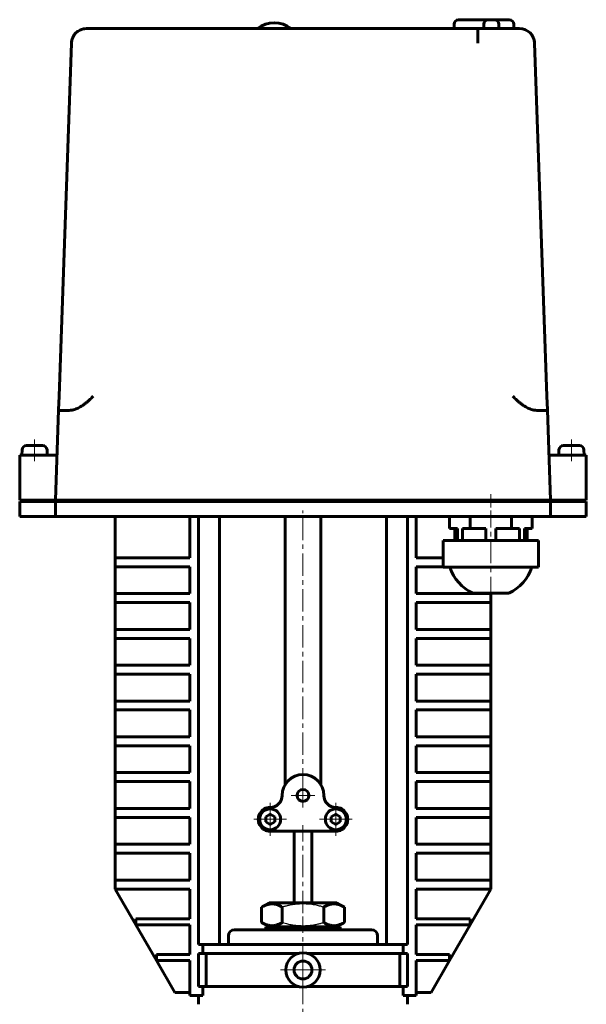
# Model space of a CAD drawing. Header units: millimetres. Extents: x -202 to 202, y -343 to 343.
# Tile 3 of 3: x -95 to 95, y 13 to 343. Entities that reach past the tile are written whole.
import ezdxf

# ---------------------------------------------------------------- set-up
doc = ezdxf.new("R2010")
doc.units = ezdxf.units.MM
for name, pattern in [('K5LT-1', [0]), ('K5LT_AXLED', [12, 7.5, -1.5, 1.5, -1.5]), ('K5LT_BASIC', [0])]:
    doc.linetypes.add(name, pattern=pattern)
doc.layers.add('Системный слой (1)', color=7, linetype='Continuous', true_color=0x6c6c6c)

# ---------------------------------------------------------------- blocks, each defined once
blk = doc.blocks.new('U33')
at = {"layer": 'Системный слой (1)', "color": 143, "linetype": 'K5LT_BASIC', "lineweight": 60, "true_color": 0x33acca}
for p, q in [((72.65, 340), (73.54, 339.92)), ((73.54, 339.92), (74.4, 339.69)), ((74.4, 339.69), (75.2, 339.3)), ((77.38, 336.63), (77.52, 336.16)), ((77.52, 336.16), (77.61, 335.67)), ((77.61, 335.67), (77.65, 335.17))]:
    blk.add_line(p, q, dxfattribs=at)
blk = doc.blocks.new('U34')
at = {"layer": 'Системный слой (1)', "color": 143, "linetype": 'K5LT_BASIC', "lineweight": 60, "true_color": 0x33acca}
for p, q in [((-74.74, 339.54), (-74.86, 339.49)), ((-74.62, 339.6), (-74.74, 339.54)), ((-74.5, 339.65), (-74.62, 339.6)), ((-77.61, 335.65), (-77.65, 335.17)), ((-77.53, 336.11), (-77.61, 335.65)), ((-77.4, 336.57), (-77.53, 336.11))]:
    blk.add_line(p, q, dxfattribs=at)
blk = doc.blocks.new('U35')
at = {"layer": 'Системный слой (1)', "color": 143, "linetype": 'K5LT_BASIC', "lineweight": 60, "true_color": 0x33acca}
for p, q in [((-73.28, 339.96), (-73.9, 339.84)), ((-72.65, 340), (-73.28, 339.96)), ((-77.38, 336.64), (-77.39, 336.62)), ((-77.39, 336.62), (-77.39, 336.59)), ((-76.16, 338.57), (-76.46, 338.24)), ((-75.82, 338.87), (-76.16, 338.57)), ((-75.46, 339.14), (-75.82, 338.87)), ((-73.9, 339.84), (-74.5, 339.65)), ((-77.39, 336.59), (-77.4, 336.57))]:
    blk.add_line(p, q, dxfattribs=at)
blk = doc.blocks.new('U40')
at = {"layer": 'Системный слой (1)', "color": 30, "linetype": 'K5LT_AXLED', "lineweight": 18, "true_color": 0xff8000}
for q in [(-11, 80.5), (-16.5, 75), (-5.5, 75), (-11, 69.5)]:
    blk.add_line((-11, 75), q, dxfattribs=at)
blk = doc.blocks.new('U41')
at = {"layer": 'Системный слой (1)', "color": 30, "linetype": 'K5LT_AXLED', "lineweight": 18, "true_color": 0xff8000}
for q in [(0, 32.25), (-7.75, 24.5), (7.75, 24.5), (0, 16.75)]:
    blk.add_line((0, 24.5), q, dxfattribs=at)
blk = doc.blocks.new('U42')
at = {"layer": 'Системный слой (1)', "color": 30, "linetype": 'K5LT_AXLED', "lineweight": 18, "true_color": 0xff8000}
for q in [(0, 87), (-4, 83), (4, 83), (0, 79)]:
    blk.add_line((0, 83), q, dxfattribs=at)
blk = doc.blocks.new('U43')
at = {"layer": 'Системный слой (1)', "color": 30, "linetype": 'K5LT_AXLED', "lineweight": 18, "true_color": 0xff8000}
for q in [(11, 80.5), (5.5, 75), (16.5, 75), (11, 69.5)]:
    blk.add_line((11, 75), q, dxfattribs=at)

msp = doc.modelspace()

# ---------------------------------------------------------------- linework, layer by layer
at = {"layer": 'Системный слой (1)', "color": 143, "linetype": 'K5LT_BASIC', "lineweight": 60, "true_color": 0x33acca}
for p, q in [((-58.58, 340), (-72.65, 340)), ((-58.58, 340), (-60.65, 340)), ((-58.58, 340), (58.58, 340)), ((50.65, 340), (50.65, 341.5)), ((52.15, 343), (59.15, 343)), ((72.65, 340), (58.58, 340)), ((59.15, 343), (62.15, 343)), ((60.65, 340), (60.65, 341.5)), ((62.15, 343), (64.15, 343)), ((64.15, 343), (67.15, 343)), ((65.65, 340), (65.65, 341.5)), ((67.15, 343), (69.15, 343)), ((70.65, 340), (70.65, 341.5)), ((-77.65, 335.17), (-81.78, 216.83)), ((81.78, 216.83), (77.65, 335.17)), ((-81.94, 212.27), (-81.78, 216.83)), ((81.94, 212.27), (81.78, 216.83)), ((-83, 182), (-81.94, 212.27)), ((-81.43, 212), (-79.18, 212)), ((79.18, 212), (81.43, 212)), ((83, 182), (81.94, 212.27)), ((-94.17, 198.87), (-94.25, 197)), ((-87.33, 200.3), (-92.67, 200.3)), ((-85.83, 198.87), (-85.75, 197)), ((85.83, 198.87), (85.75, 197)), ((92.67, 200.3), (87.33, 200.3)), ((94.17, 198.87), (94.25, 197)), ((-95, 197), (-92.5, 197)), ((-95, 197), (-95, 182)), ((-84.98, 197), (-92.5, 197)), ((-84.98, 197), (-82.48, 197)), ((84.98, 197), (82.48, 197)), ((92.5, 197), (84.98, 197)), ((92.5, 197), (95, 197)), ((95, 197), (95, 182)), ((-92.5, 182), (-95, 182)), ((-95, 181.5), (-95, 176.5)), ((-92.5, 181.5), (-95, 181.5)), ((-85.5, 182), (-92.5, 182)), ((-85.5, 181.5), (-92.5, 181.5)), ((-85.5, 182), (-83, 182)), ((-83, 181.5), (-85.5, 181.5)), ((-78, 182), (-83, 182)), ((-83, 181.5), (-83, 176.5)), ((-83, 181.5), (-83, 176.5)), ((-78, 181.5), (-83, 181.5)), ((78, 182), (-78, 182)), ((78, 181.5), (-78, 181.5)), ((-50, 182), (-50, 181.5)), ((50, 182), (50, 181.5)), ((55, 182), (55, 181.5)), ((71, 182), (71, 181.5)), ((83, 182), (78, 182)), ((83, 181.5), (78, 181.5)), ((85.5, 182), (83, 182)), ((83, 181.5), (83, 176.5)), ((85.5, 181.5), (83, 181.5)), ((83, 181.5), (83, 176.5)), ((92.5, 182), (85.5, 182)), ((92.5, 181.5), (85.5, 181.5)), ((95, 182), (92.5, 182)), ((95, 181.5), (92.5, 181.5)), ((95, 181.5), (95, 176.5)), ((-92.5, 176.5), (-95, 176.5)), ((-85.5, 176.5), (-92.5, 176.5)), ((-83, 176.5), (-85.5, 176.5)), ((-78, 176.5), (-83, 176.5)), ((78, 176.5), (-78, 176.5)), ((-63, 162.64), (-63, 176.5)), ((-38, 162.64), (-38, 176.5)), ((-35, 176.5), (-35, 33)), ((-28, 176.5), (-28, 33)), ((-6, 86.61), (-6, 176.5)), ((6, 86.61), (6, 176.5)), ((28, 176.5), (28, 33)), ((35, 176.5), (35, 33)), ((38, 162.64), (38, 176.5)), ((49.14, 172.5), (49.14, 176.5)), ((56.07, 172.5), (56.07, 176.5)), ((69.93, 172.5), (69.93, 176.5)), ((76.86, 172.5), (76.86, 176.5)), ((83, 176.5), (78, 176.5)), ((85.5, 176.5), (83, 176.5)), ((92.5, 176.5), (85.5, 176.5)), ((95, 176.5), (92.5, 176.5)), ((51.77, 172.5), (49.14, 172.5)), ((50.88, 172.5), (50.88, 168.5)), ((51.77, 172.5), (51.77, 168.5)), ((56.07, 172.5), (53.45, 172.5)), ((53.45, 172.5), (53.45, 168.5)), ((61.32, 172.5), (56.07, 172.5)), ((61.32, 172.5), (61.32, 168.5)), ((69.93, 172.5), (64.68, 172.5)), ((64.68, 172.5), (64.68, 168.5)), ((72.55, 172.5), (69.93, 172.5)), ((72.55, 172.5), (72.55, 168.5)), ((74.23, 172.5), (74.23, 168.5)), ((76.86, 172.5), (74.23, 172.5)), ((75.12, 172.5), (75.12, 168.5)), ((47, 168.5), (49.5, 168.5)), ((47, 168.5), (47, 159.5)), ((49.5, 168.5), (60.5, 168.5)), ((60.5, 168.5), (65.5, 168.5)), ((65.5, 168.5), (76.5, 168.5)), ((76.5, 168.5), (79, 168.5)), ((79, 168.5), (79, 159.5)), ((-63, 162.64), (-61, 162.64)), ((-63, 159.64), (-63, 162.64)), ((-61, 162.64), (-38, 162.64)), ((47, 162.64), (38, 162.64)), ((-61, 159.64), (-63, 159.64)), ((-63, 150.64), (-63, 159.64)), ((-38, 159.64), (-61, 159.64)), ((-38, 150.64), (-38, 159.64)), ((38, 159.64), (47, 159.64)), ((38, 150.64), (38, 159.64)), ((49.5, 159.5), (47, 159.5)), ((60.5, 159.5), (49.5, 159.5)), ((65.5, 159.5), (60.5, 159.5)), ((76.5, 159.5), (65.5, 159.5)), ((79, 159.5), (76.5, 159.5)), ((-63, 147.64), (-63, 150.64)), ((-63, 150.64), (-61, 150.64)), ((-61, 150.64), (-38, 150.64)), ((61, 150.64), (38, 150.64)), ((57, 150.81), (63, 150.81)), ((61, 150.64), (63, 150.64)), ((63, 150.81), (69, 150.81)), ((63, 150.64), (63, 150.81)), ((63, 147.64), (63, 150.64)), ((-63, 138.64), (-63, 147.64)), ((-61, 147.64), (-63, 147.64)), ((-38, 147.64), (-61, 147.64)), ((-38, 138.64), (-38, 147.64)), ((38, 147.64), (61, 147.64)), ((38, 138.64), (38, 147.64)), ((63, 147.64), (61, 147.64)), ((63, 138.64), (63, 147.64)), ((-63, 138.64), (-61, 138.64)), ((-63, 135.64), (-63, 138.64)), ((-61, 138.64), (-38, 138.64)), ((61, 138.64), (38, 138.64)), ((61, 138.64), (63, 138.64)), ((63, 135.64), (63, 138.64)), ((-63, 126.64), (-63, 135.64)), ((-61, 135.64), (-63, 135.64)), ((-38, 135.64), (-61, 135.64)), ((-38, 126.64), (-38, 135.64)), ((38, 135.64), (61, 135.64)), ((38, 126.64), (38, 135.64)), ((63, 135.64), (61, 135.64)), ((63, 126.64), (63, 135.64)), ((-63, 123.64), (-63, 126.64)), ((-63, 126.64), (-61, 126.64)), ((-61, 126.64), (-38, 126.64)), ((61, 126.64), (38, 126.64)), ((61, 126.64), (63, 126.64)), ((63, 123.64), (63, 126.64)), ((-61, 123.64), (-63, 123.64)), ((-63, 114.64), (-63, 123.64)), ((-38, 123.64), (-61, 123.64)), ((-38, 114.64), (-38, 123.64)), ((38, 123.64), (61, 123.64)), ((38, 114.64), (38, 123.64)), ((63, 123.64), (61, 123.64)), ((63, 114.64), (63, 123.64)), ((-63, 114.64), (-61, 114.64)), ((-63, 111.64), (-63, 114.64)), ((-61, 114.64), (-38, 114.64)), ((61, 114.64), (38, 114.64)), ((61, 114.64), (63, 114.64)), ((63, 111.64), (63, 114.64)), ((-63, 102.64), (-63, 111.64)), ((-61, 111.64), (-63, 111.64)), ((-38, 111.64), (-61, 111.64)), ((-38, 102.64), (-38, 111.64)), ((38, 102.64), (38, 111.64)), ((38, 111.64), (61, 111.64)), ((63, 111.64), (61, 111.64)), ((63, 102.64), (63, 111.64)), ((-63, 99.64), (-63, 102.64)), ((-63, 102.64), (-61, 102.64)), ((-61, 102.64), (-38, 102.64)), ((61, 102.64), (38, 102.64)), ((61, 102.64), (63, 102.64)), ((63, 99.64), (63, 102.64)), ((-63, 90.64), (-63, 99.64)), ((-61, 99.64), (-63, 99.64)), ((-38, 99.64), (-61, 99.64)), ((-38, 90.64), (-38, 99.64)), ((38, 99.64), (61, 99.64)), ((38, 90.64), (38, 99.64)), ((63, 99.64), (61, 99.64)), ((63, 90.64), (63, 99.64)), ((-63, 87.64), (-63, 90.64)), ((-63, 90.64), (-61, 90.64)), ((-61, 90.64), (-38, 90.64)), ((61, 90.64), (38, 90.64)), ((61, 90.64), (63, 90.64)), ((63, 87.64), (63, 90.64)), ((-61, 87.64), (-63, 87.64)), ((-63, 78.64), (-63, 87.64)), ((-38, 87.64), (-61, 87.64)), ((-38, 78.64), (-38, 87.64)), ((38, 87.64), (61, 87.64)), ((38, 78.64), (38, 87.64)), ((63, 87.64), (61, 87.64)), ((63, 78.64), (63, 87.64)), ((-63, 78.64), (-61, 78.64)), ((-63, 75.64), (-63, 78.64)), ((-61, 78.64), (-38, 78.64)), ((-11, 76.73), (-12.5, 75.87)), ((-9.5, 75.87), (-11, 76.73)), ((11, 76.73), (9.5, 75.87)), ((12.5, 75.87), (11, 76.73)), ((61, 78.64), (38, 78.64)), ((61, 78.64), (63, 78.64)), ((63, 75.64), (63, 78.64)), ((-61, 75.64), (-63, 75.64)), ((-63, 66.64), (-63, 75.64)), ((-38, 75.64), (-61, 75.64)), ((-38, 66.64), (-38, 75.64)), ((-12.5, 75.87), (-12.5, 74.13)), ((-12.5, 74.13), (-11, 73.27)), ((-11, 73.27), (-9.5, 74.13)), ((-9.5, 74.13), (-9.5, 75.87)), ((9.5, 75.87), (9.5, 74.13)), ((9.5, 74.13), (11, 73.27)), ((11, 73.27), (12.5, 74.13)), ((12.5, 74.13), (12.5, 75.87)), ((38, 66.64), (38, 75.64)), ((38, 75.64), (61, 75.64)), ((63, 75.64), (61, 75.64)), ((63, 66.64), (63, 75.64)), ((-11, 71), (11, 71)), ((-3, 47), (-3, 71)), ((3, 47), (3, 71)), ((-63, 63.64), (-63, 66.64)), ((-63, 66.64), (-61, 66.64)), ((-61, 66.64), (-38, 66.64)), ((61, 66.64), (38, 66.64)), ((61, 66.64), (63, 66.64)), ((63, 63.64), (63, 66.64)), ((-63, 54.64), (-63, 63.64)), ((-61, 63.64), (-63, 63.64)), ((-38, 63.64), (-61, 63.64)), ((-38, 54.64), (-38, 63.64)), ((38, 54.64), (38, 63.64)), ((38, 63.64), (61, 63.64)), ((63, 63.64), (61, 63.64)), ((63, 54.64), (63, 63.64)), ((-63, 51.64), (-63, 54.64)), ((-63, 54.64), (-61, 54.64)), ((-61, 54.64), (-38, 54.64)), ((61, 54.64), (38, 54.64)), ((61, 54.64), (63, 54.64)), ((63, 51.64), (63, 54.64)), ((-63, 51.64), (-56.07, 39.64)), ((-61, 51.64), (-63, 51.64)), ((-38, 51.64), (-61, 51.64)), ((-38, 41.64), (-38, 51.64)), ((38, 41.64), (38, 51.64)), ((38, 51.64), (61, 51.64)), ((56.07, 39.64), (63, 51.64)), ((63, 51.64), (61, 51.64)), ((-13.86, 45.58), (-11.4, 47)), ((11.4, 47), (-11.4, 47)), ((13.86, 45.58), (11.4, 47)), ((-13.86, 40.42), (-13.86, 45.58)), ((-6.93, 40.42), (-6.93, 45.58)), ((6.93, 40.42), (6.93, 45.58)), ((13.86, 40.42), (13.86, 45.58)), ((-56.07, 41.64), (-54.07, 41.64)), ((-56.07, 39.64), (-56.07, 41.64)), ((-54.07, 39.64), (-56.07, 39.64)), ((-56.07, 39.64), (-49.14, 27.64)), ((-54.07, 41.64), (-38, 41.64)), ((-38, 39.64), (-54.07, 39.64)), ((-38, 29.64), (-38, 39.64)), ((-11.4, 39), (-13.86, 40.42)), ((11.4, 39), (13.86, 40.42)), ((54.07, 41.64), (38, 41.64)), ((38, 29.64), (38, 39.64)), ((38, 39.64), (54.07, 39.64)), ((49.14, 27.64), (56.07, 39.64)), ((54.07, 41.64), (56.07, 41.64)), ((56.07, 39.64), (54.07, 39.64)), ((56.07, 39.64), (56.07, 41.64)), ((-23, 38), (23, 38)), ((-12.5, 38), (-12.5, 39)), ((-12.5, 39), (12.5, 39)), ((12.5, 38), (12.5, 39)), ((-35, 33), (-33.54, 33)), ((-33.54, 30), (-33.54, 33)), ((-33.54, 33), (33.54, 33)), ((-25, 36), (-25, 33)), ((25, 36), (25, 33)), ((35, 33), (33.54, 33)), ((33.54, 30), (33.54, 33)), ((-33.54, 30), (-35, 30)), ((-35, 30), (-35, 19)), ((-33.54, 30), (-1.68, 30)), ((-32.44, 19), (-32.44, 30)), ((1.68, 30), (33.54, 30)), ((32.44, 19), (32.44, 30)), ((33.54, 30), (35, 30)), ((35, 30), (35, 19)), ((-49.14, 27.64), (-49.14, 29.64)), ((-49.14, 29.64), (-38, 29.64)), ((-38, 27.64), (-49.14, 27.64)), ((-49.14, 27.64), (-43, 17)), ((-38, 16), (-38, 27.64)), ((49.14, 29.64), (38, 29.64)), ((38, 27.64), (49.14, 27.64)), ((38, 16), (38, 27.64)), ((43, 17), (49.14, 27.64)), ((49.14, 27.64), (49.14, 29.64)), ((-38, 17), (-43, 17)), ((-35, 19), (-33.54, 19)), ((-33.54, 16), (-33.54, 19)), ((-33.54, 19), (-1.68, 19)), ((1.68, 19), (33.54, 19)), ((33.54, 16), (33.54, 19)), ((35, 19), (33.54, 19)), ((38, 17), (43, 17)), ((-33.54, 16), (-38, 16)), ((-35, 13), (-35, 16)), ((33.54, 16), (38, 16)), ((35, 13), (35, 16))]:
    msp.add_line(p, q, dxfattribs=at)
at = {"layer": 'Системный слой (1)', "color": 30, "linetype": 'K5LT_AXLED', "lineweight": 18, "true_color": 0xff8000}
for p, q in [((-90, 202.3), (-90, 195)), ((90, 202.3), (90, 195)), ((63, 179.5), (63, 184)), ((0, 84.61), (0, 178.5)), ((63, 148.81), (63, 178.5)), ((0, 43.58), (0, 73)), ((0, -335), (0, 42.42))]:
    msp.add_line(p, q, dxfattribs=at)
at = {"layer": 'Системный слой (1)', "color": 143, "linetype": 'K5LT_BASIC', "lineweight": 60, "true_color": 0x33acca}
for centre, radius in [((0, 83), 2), ((-11, 75), 3.5), ((11, 75), 3.5), ((0, 24.5), 5.75), ((0, 24.5), 3)]:
    msp.add_circle(centre, radius, dxfattribs=at)
for centre, radius, start, end in [((-72.65, 335), 5, 90, 178), ((-9.65, 333), 9, 51.0576, 128.9424), ((52.15, 341.5), 1.5, 90, 180), ((62.15, 341.5), 1.5, 90, 180), ((64.15, 341.5), 1.5, 0, 90), ((69.15, 341.5), 1.5, 0, 90), ((72.65, 335), 5, 2, 90), ((-92.67, 198.8), 1.5, 90, 177.5), ((-87.33, 198.8), 1.5, 2.5, 90), ((87.33, 198.8), 1.5, 90, 177.5), ((92.67, 198.8), 1.5, 2.5, 90), ((63, 163.92), 14.42, 197.8469, 245.4104), ((63, 163.92), 14.42, 294.5896, 342.1531), ((0, 83), 7, 0, 180), ((-11, 83), 4, 270, 0), ((11, 83), 4, 180, 270), ((-11, 75), 4, 90, 210), ((11, 75), 4, 330, 90), ((-11, 75), 4, 210, 270), ((11, 75), 4, 270, 330), ((-23, 36), 2, 90, 180), ((23, 36), 2, 0, 90)]:
    msp.add_arc(centre, radius, start, end, dxfattribs=at)
for points, knots in [([(58.58, 340), (58.58, 340), (58.58, 340), (58.58, 339.99), (58.58, 339.99), (58.58, 339.98), (58.58, 339.97), (58.58, 339.96), (58.58, 339.94), (58.58, 339.92), (58.58, 339.89), (58.58, 339.87), (58.58, 339.83), (58.58, 339.8), (58.58, 339.75), (58.58, 339.69), (58.58, 339.63), (58.58, 339.57), (58.58, 339.47), (58.58, 339.35), (58.58, 339.23), (58.58, 339.03), (58.58, 338.76), (58.58, 338.41), (58.58, 338.14), (58.58, 337.97), (58.58, 337.84), (58.58, 337.73), (58.58, 337.62), (58.58, 337.52), (58.58, 337.42), (58.58, 337.35), (58.58, 337.27), (58.58, 337.2), (58.58, 337.08), (58.58, 336.97), (58.58, 336.76), (58.58, 336.55), (58.58, 336.34), (58.58, 336.23), (58.58, 336.14), (58.58, 336.05), (58.58, 335.98), (58.58, 335.93), (58.58, 335.88), (58.58, 335.81), (58.58, 335.74), (58.58, 335.66), (58.58, 335.59), (58.58, 335.52), (58.58, 335.45), (58.58, 335.33), (58.58, 335.24), (58.58, 335.17)], [0, 0, 0, 0, 1.385061, 1.80402, 2.712326, 3.623181, 4.122195, 4.53345, 5.443172, 6.352781, 7.263165, 8.174356, 9.087445, 10.001014, 10.915937, 12.74951, 13.669008, 14.541846, 16.123994, 18.277381, 20.125448, 21.050393, 25.632921, 29.64153, 31.499644, 32.985082, 34.014491, 34.960216, 35.821016, 36.680139, 37.53536, 38.250203, 38.388236, 39.238032, 40.087279, 40.989642, 41.946009, 44.814686, 45.707206, 46.48734, 47.179279, 47.774463, 48.361204, 48.717251, 48.926436, 49.478463, 50.01304, 50.543274, 51.060858, 51.570085, 52.066868, 52.559587, 54, 54, 54, 54]), ([(-76.95, 212.27), (-76.68, 212.34), (-76.16, 212.51), (-75.4, 212.83), (-74.67, 213.22), (-73.92, 213.68), (-73.11, 214.27), (-72.23, 215), (-71.28, 215.87), (-70.64, 216.5), (-70.31, 216.83)], [0, 0, 0, 0, 1.119238, 2.220118, 3.312141, 4.479461, 5.80201, 7.357328, 9.10122, 11, 11, 11, 11]), ([(76.95, 212.27), (76.68, 212.34), (76.16, 212.51), (75.4, 212.83), (74.67, 213.22), (73.92, 213.68), (73.11, 214.27), (72.23, 215), (71.28, 215.87), (70.64, 216.5), (70.31, 216.83)], [0, 0, 0, 0, 1.119238, 2.220118, 3.312141, 4.479461, 5.80201, 7.357328, 9.10122, 11, 11, 11, 11]), ([(-81.43, 212), (-81.51, 212), (-81.65, 212.01), (-81.8, 212.04), (-81.9, 212.1), (-81.94, 212.18), (-81.94, 212.24), (-81.94, 212.27)], [0, 0, 0, 0, 1.865723, 3.645368, 5.297068, 7.117248, 8, 8, 8, 8]), ([(-79.18, 212), (-78.93, 212), (-78.36, 212.02), (-77.59, 212.11), (-77.11, 212.22), (-76.95, 212.27)], [0, 0, 0, 0, 2.208283, 4.66857, 6, 6, 6, 6]), ([(79.18, 212), (78.93, 212), (78.36, 212.02), (77.59, 212.11), (77.11, 212.22), (76.95, 212.27)], [0, 0, 0, 0, 2.208283, 4.66857, 6, 6, 6, 6]), ([(81.43, 212), (81.51, 212), (81.65, 212.01), (81.8, 212.04), (81.9, 212.1), (81.94, 212.18), (81.94, 212.24), (81.94, 212.27)], [0, 0, 0, 0, 1.865723, 3.645368, 5.297068, 7.117248, 8, 8, 8, 8]), ([(-6.93, 45.58), (-7.2, 45.74), (-7.64, 45.97), (-8.23, 46.22), (-8.63, 46.36), (-9.01, 46.48), (-9.4, 46.57), (-9.85, 46.63), (-10.27, 46.66), (-10.68, 46.65), (-11.06, 46.61), (-11.44, 46.55), (-11.86, 46.45), (-12.45, 46.27), (-13.14, 45.98), (-13.64, 45.71), (-13.86, 45.58)], [0, 0, 0, 0, 2.031977, 3.339718, 4.35691, 4.982864, 6.146734, 7.197334, 8.231074, 9.204643, 10.126104, 11.032386, 11.927409, 13.242826, 15.356581, 17, 17, 17, 17]), ([(13.86, 45.58), (13.59, 45.74), (13.14, 45.97), (12.55, 46.22), (12.15, 46.36), (11.77, 46.48), (11.38, 46.57), (10.93, 46.63), (10.51, 46.66), (10.11, 46.65), (9.72, 46.61), (9.35, 46.55), (8.92, 46.45), (8.33, 46.27), (7.65, 45.98), (7.15, 45.71), (6.93, 45.58)], [0, 0, 0, 0, 2.031977, 3.339718, 4.35691, 4.982864, 6.146734, 7.197334, 8.231074, 9.204643, 10.126104, 11.032386, 11.927409, 13.242826, 15.356581, 17, 17, 17, 17]), ([(-13.86, 40.42), (-13.59, 40.26), (-13.14, 40.03), (-12.55, 39.78), (-12.15, 39.64), (-11.77, 39.52), (-11.38, 39.43), (-10.93, 39.37), (-10.51, 39.34), (-10.11, 39.35), (-9.72, 39.39), (-9.35, 39.45), (-8.92, 39.55), (-8.33, 39.73), (-7.65, 40.02), (-7.15, 40.29), (-6.93, 40.42)], [0, 0, 0, 0, 2.031977, 3.339718, 4.35691, 4.982864, 6.146734, 7.197334, 8.231074, 9.204643, 10.126104, 11.032386, 11.927409, 13.242826, 15.356581, 17, 17, 17, 17]), ([(6.93, 40.42), (7.2, 40.26), (7.64, 40.03), (8.23, 39.78), (8.63, 39.64), (9.01, 39.52), (9.4, 39.43), (9.85, 39.37), (10.27, 39.34), (10.68, 39.35), (11.06, 39.39), (11.44, 39.45), (11.86, 39.55), (12.45, 39.73), (13.14, 40.02), (13.64, 40.29), (13.86, 40.42)], [0, 0, 0, 0, 2.031977, 3.339718, 4.35691, 4.982864, 6.146734, 7.197334, 8.231074, 9.204643, 10.126104, 11.032386, 11.927409, 13.242826, 15.356581, 17, 17, 17, 17])]:
    msp.add_open_spline(points, degree=3, knots=knots, dxfattribs=at)
at = {"layer": 'Системный слой (1)', "color": 7, "linetype": 'K5LT-1'}
for points in [[(6.93, 45.58), (6.61, 45.67), (5.78, 45.9), (4.28, 46.25), (2.77, 46.49), (1.61, 46.6), (0.96, 46.63), (0.54, 46.65), (0.19, 46.65), (-0.19, 46.65), (-0.67, 46.65), (-1.24, 46.62), (-2.06, 46.56), (-3.24, 46.42), (-4.59, 46.18), (-5.86, 45.88), (-6.57, 45.68), (-6.93, 45.58)], [(-6.93, 40.42), (-6.61, 40.33), (-5.78, 40.1), (-4.28, 39.75), (-2.77, 39.51), (-1.61, 39.4), (-0.96, 39.37), (-0.54, 39.35), (-0.19, 39.35), (0.19, 39.35), (0.67, 39.35), (1.24, 39.38), (2.06, 39.44), (3.24, 39.58), (4.59, 39.82), (5.86, 40.12), (6.57, 40.32), (6.93, 40.42)]]:
    msp.add_open_spline(points, degree=3, knots=[0, 0, 0, 0, 3.152296, 8.024027, 14.430358, 17.4743, 18.996271, 20.518242, 21.409855, 22.301468, 24.084694, 25.867919, 27.651145, 31.792504, 37.072525, 40.536262, 44, 44, 44, 44], dxfattribs=at)

# ---------------------------------------------------------------- block references
at = {"layer": 'Системный слой (1)'}
for name in ['U35', 'U33', 'U34', 'U42', 'U40', 'U43', 'U41']:
    msp.add_blockref(name, (0, 0), dxfattribs=at)

doc.saveas('drawing.dxf')
